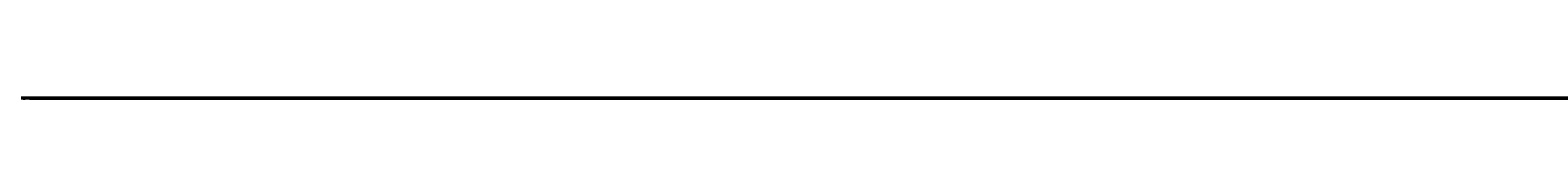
# Model space of a CAD drawing. Header units: millimetres. Extents: x -12354389001 to 271431, y -126469 to 48347.
# Tile 8 of 79: x -12349397654 to -12348924034, y -42800 to -42310. Entities that reach past the tile are written whole.
import ezdxf
from ezdxf.enums import TextEntityAlignment as Align

# ---------------------------------------------------------------- set-up
doc = ezdxf.new("R2010")
doc.units = ezdxf.units.MM
for name, pattern in [('1', [0]), ('10', [1, 0, -1]), ('12', [3, 1, -1, 0, -1]), ('4', [5, 3, -2]), ('BGS', [10, 0, 10])]:
    doc.linetypes.add(name, pattern=pattern)
doc.layers.get('0').update_dxf_attribs({"lineweight": 9})
doc.layers.add('00 opisy', color=7, linetype='Continuous', lineweight=25)
doc.layers.add('EBUPP', color=7, linetype='1', lineweight=30)
for name, color, linetype in [('EADOD', 7, 'Continuous'), ('EBUOA', 7, 'Continuous'), ('EDZPD', 3, '1'), ('EDZTD', 3, 'Continuous'), ('SDROK', 7, 'Continuous'), ('SDRPK', 7, '1'), ('SZOPO', 7, 'BGS'), ('SZZPZ', 102, 'Continuous'), ('UCCOA', 6, 'Continuous'), ('UCCOO', 6, 'Continuous'), ('UCCPA', 6, '1'), ('UCCPOR', 6, '1'), ('UCCTO', 6, 'Continuous'), ('UEEOA', 1, 'Continuous'), ('UEEOO', 1, 'Continuous'), ('UEEPA', 1, '1'), ('UEEPON', 1, '1'), ('UEETO', 1, 'Continuous'), ('UGGOO', 2, 'Continuous'), ('UGGPOR', 2, '1'), ('UKKOA', 7, 'Continuous'), ('UKKOO', 1, 'Continuous'), ('UKKPA', 1, '1'), ('UKKPB', 1, '1'), ('UKKTO', 1, 'Continuous'), ('UTTOA', 7, 'Continuous'), ('UTTOO', 2, 'Continuous'), ('UTTPA', 1, '1'), ('UTTPO', 1, '1'), ('UTTTO', 2, 'Continuous'), ('UWWOA', 5, 'Continuous'), ('UWWOO', 5, 'Continuous'), ('UWWPA', 5, '1'), ('UWWPB', 5, '1'), ('UWWPO', 5, '4'), ('UWWTO', 5, 'Continuous'), ('WUKOS', 7, 'Continuous'), ('WUKPS', 7, '1'), ('ZAKRES', 2, '1')]:
    doc.layers.add(name, color=color, linetype=linetype)
doc.styles.get("Standard").update_dxf_attribs({"font": 'arial.ttf'})

# ---------------------------------------------------------------- blocks, each defined once
blk = doc.blocks.new('GRO')
blk.add_circle((0, 0), 0.09)
blk = doc.blocks.new('BGB')
for centre, start, end in [((-3.00001, 0.000018), 359.999656, 59.99989), ((3.00001, 0.000018), 120.00011, 180.000344)]:
    blk.add_arc(centre, 3, start, end)
blk = doc.blocks.new('DLI')
blk.add_circle((0, 0), 0.09)
for centre, start, end in [((0, 0.750093), 30.14144, 149.85856), ((-0.713298, 0.231779), 102.145781, 221.858708), ((0.713298, 0.231779), 318.141292, 77.854219), ((-0.440797, -0.606751), 174.149498, 293.852913), ((0.440797, -0.606751), 246.147087, 5.850502)]:
    blk.add_arc(centre, 0.75, start, end)
blk = doc.blocks.new('TRA')
for p, q in [((-5.5, 2.7539), (-5.5, 1.7539)), ((-4.5, 2.7539), (-4.5, 1.7539)), ((4.5, 2.7539), (4.5, 1.7539)), ((5.5, 2.7539), (5.5, 1.7539)), ((-0.5, -2.2461), (-0.5, -3.2461)), ((0.5, -2.2461), (0.5, -3.2461))]:
    blk.add_line(p, q)
blk = doc.blocks.new('WLZ')
blk.add_circle((0, 0), 0.4)
blk = doc.blocks.new('WLD')
for p, q in [((0.75, 0.5), (-0.75, 0.5)), ((-0.75, 0.5), (-0.75, -0.5)), ((0.75, -0.5), (0.75, 0.5)), ((-0.75, -0.5), (0.75, -0.5))]:
    blk.add_line(p, q)
blk = doc.blocks.new('PNN')
for p, q in [((5.2, 0), (4.0686, 1.1314)), ((1.2, 0), (9.2, 0)), ((5.2, 0), (4.0686, -1.1314))]:
    blk.add_line(p, q)
blk = doc.blocks.new('SLS')
blk.add_circle((0, 0), 0.35)
blk = doc.blocks.new('LAT')
for p, q in [((0, 1.2), (0, 2)), ((-2, 0), (-1.2, 0)), ((1.2, 0), (2, 0)), ((0, -1.2), (0, -2))]:
    blk.add_line(p, q)
blk = doc.blocks.new('STE')
for p, q in [((-1, 0.5), (-1, -0.5)), ((1, 0.5), (1, -0.5)), ((-1, 0), (1, 0))]:
    blk.add_line(p, q)
blk = doc.blocks.new('PLT')
for p, q in [((6, 0), (4.8686, 1.1314)), ((1.2, 0), (9.2, 0)), ((4.6, 0), (3.4686, -1.1314))]:
    blk.add_line(p, q)
blk = doc.blocks.new('WLM')
for p, q in [((0.35, 0.35), (-0.35, 0.35)), ((-0.35, 0.35), (-0.35, -0.35)), ((0.35, -0.35), (0.35, 0.35)), ((-0.35, -0.35), (0.35, -0.35))]:
    blk.add_line(p, q)
blk = doc.blocks.new('HYP')
for p, q in [((0, 1.5), (-0.5303, 0.9697)), ((0, 1.5), (0.5303, 0.9697)), ((0, 0.75), (0, 1.5))]:
    blk.add_line(p, q)
blk.add_circle((0, 0), 0.75)
blk = doc.blocks.new('WSP')
blk.add_circle((0, 0), 0.09)
blk = doc.blocks.new('Wrocławska 82')
at = {"layer": 'EBUPP', "linetype": '1'}
for p, q in [((-295506.4, 34167.32), (-295517.03, 34170.93)), ((-295520.92, 34159.89), (-295510.17, 34156.24)), ((-295520.14, 34131.57), (-295527.67, 34134.34)), ((-295522.5, 34125.15), (-295520.14, 34131.57)), ((-295530.03, 34127.92), (-295522.5, 34125.15)), ((-295516.01, 34032.32), (-295512.78, 34040.95)), ((-295512.78, 34040.95), (-295511.53, 34040.49)), ((-295514.74, 34031.84), (-295516.01, 34032.32)), ((-295519.29, 34019.68), (-295514.74, 34031.84)), ((-295523.92, 34010.92), (-295520.48, 34020.12)), ((-295520.48, 34020.12), (-295519.29, 34019.68)), ((-295505.78, 34004.13), (-295523.92, 34010.92)), ((-295528.83, 33996.89), (-295516.08, 33992.21)), ((-295516.08, 33992.21), (-295517.27, 33988.97)), ((-295517.27, 33988.97), (-295516.81, 33988.8)), ((-295516.81, 33988.8), (-295522.81, 33972.49)), ((-295522.81, 33972.49), (-295524.58, 33973.14)), ((-295516.58, 33910.83), (-295512.91, 33920.86)), ((-295512.91, 33920.86), (-295507.97, 33919.06)), ((-295496.47, 33903.48), (-295516.58, 33910.83)), ((-295516.71, 33834.7), (-295509.7, 33853.72)), ((-295520.72, 33827.55), (-295517.92, 33835.14)), ((-295517.92, 33835.14), (-295516.71, 33834.7)), ((-295519.51, 33827.1), (-295520.72, 33827.55)), ((-295526.48, 33808.12), (-295519.51, 33827.1)), ((-295511, 33823.91), (-295517.99, 33805)), ((-295517.99, 33805), (-295516.65, 33804.51)), ((-295516.65, 33804.51), (-295519.18, 33797.66)), ((-295519.18, 33797.66), (-295530.48, 33801.83)), ((-295511.42, 33777.7), (-295517.29, 33761.71)), ((-295531.58, 33768.25), (-295523.38, 33765.3)), ((-295523.38, 33765.3), (-295525.51, 33759.38)), ((-295517.29, 33761.71), (-295485.4, 33750))]:
    blk.add_line(p, q, dxfattribs=at)
at = {"layer": 'EDZPD', "linetype": '1'}
for p, q in [((-295516.64, 34171.21), (-295505.9, 34167.69)), ((-295510.49, 34155.95), (-295514.41, 34145.53)), ((-295524.66, 34116.82), (-295514.41, 34145.53)), ((-295507.42, 34110.54), (-295518, 34082.27)), ((-295518, 34082.27), (-295525.38, 34073.24)), ((-295512.69, 33784.88), (-295539.07, 33793.91)), ((-295512.69, 33784.88), (-295523.59, 33757.19)), ((-295524.99, 33784.28), (-295522.17, 33783.27)), ((-295524.24, 33777.4), (-295522.17, 33783.27)), ((-295522.17, 33783.27), (-295519.25, 33782.22)), ((-295521.31, 33776.35), (-295519.25, 33782.22)), ((-295519.25, 33782.22), (-295515.97, 33781.04)), ((-295515.97, 33781.04), (-295518.02, 33775.17)), ((-295521.31, 33776.35), (-295524.24, 33777.4)), ((-295518.02, 33775.17), (-295521.31, 33776.35)), ((-295525.79, 33765.43), (-295522.82, 33764.38)), ((-295522.82, 33764.38), (-295524.9, 33758.65)), ((-295523.59, 33757.19), (-295504.54, 33750))]:
    blk.add_line(p, q, dxfattribs=at)
at = {"layer": 'SDRPK', "linetype": '1'}
for p, q in [((-295506.02, 34168.3), (-295516.54, 34171.92)), ((-295513.35, 34148.56), (-295506.74, 34146.3)), ((-295513.52, 34145.09), (-295507.98, 34143.08)), ((-295515.78, 34122.86), (-295508.21, 34142.44)), ((-295503.61, 34135.43), (-295513.65, 34109.1)), ((-295521.89, 34133.68), (-295521.69, 34134.3)), ((-295521.69, 34134.3), (-295520.67, 34133.97)), ((-295520.67, 34133.97), (-295520.88, 34133.35)), ((-295520.88, 34133.35), (-295521.89, 34133.68)), ((-295521.71, 34123.19), (-295515.78, 34122.86)), ((-295515.78, 34122.86), (-295520.47, 34110.28)), ((-295521.91, 34106.82), (-295520.47, 34110.28)), ((-295513.65, 34109.1), (-295522.87, 34084.92)), ((-295540.14, 34057.96), (-295521.91, 34106.82)), ((-295522.36, 34085.54), (-295522.55, 34085.72)), ((-295522.36, 34085.54), (-295518.11, 34081.51)), ((-295518.11, 34081.51), (-295495.31, 34073.22)), ((-295519.94, 34076.07), (-295526.3, 34075.7)), ((-295516.13, 34074.69), (-295519.94, 34076.07)), ((-295515.3, 34074.38), (-295515.66, 34074.51)), ((-295511.04, 34072.78), (-295515.26, 34074.36)), ((-295522.24, 34008.98), (-295522.58, 34008.02)), ((-295520.53, 34008.38), (-295522.24, 34008.98)), ((-295520.88, 34007.41), (-295520.53, 34008.38)), ((-295522.58, 34008.02), (-295520.88, 34007.41)), ((-295522.91, 34006.81), (-295523.31, 34005.69)), ((-295521.21, 34006.2), (-295522.91, 34006.81)), ((-295521.61, 34005.08), (-295521.21, 34006.2)), ((-295523.31, 34005.69), (-295521.61, 34005.08)), ((-295519.6, 33971.53), (-295519.08, 33971.34)), ((-295516.17, 33963.23), (-295524.96, 33966.52)), ((-295512.11, 33961.92), (-295516.17, 33963.23)), ((-295523.35, 33954.09), (-295518.22, 33952.06)), ((-295518.22, 33952.06), (-295517.16, 33951.66)), ((-295514.67, 33947.76), (-295516.19, 33944.04)), ((-295516.19, 33944.04), (-295518.12, 33938.94)), ((-295518.12, 33938.94), (-295523.14, 33932.75)), ((-295513.52, 33935.32), (-295512.61, 33937.52)), ((-295518.73, 33922.04), (-295513.52, 33935.32)), ((-295523.14, 33932.75), (-295528.6, 33918.96)), ((-295525.08, 33905.5), (-295518.73, 33922.04)), ((-295516.58, 33910.83), (-295517.21, 33911.06)), ((-295516.77, 33883.12), (-295540.4, 33891.94)), ((-295517.86, 33889.29), (-295522.2, 33890.84)), ((-295507.31, 33885.49), (-295517.86, 33889.29)), ((-295513.96, 33866.06), (-295510.58, 33875.45)), ((-295526.49, 33840.6), (-295513.86, 33875.03)), ((-295516.18, 33860.05), (-295513.96, 33866.06)), ((-295518.27, 33835.94), (-295516.49, 33835.28)), ((-295515.17, 33794.09), (-295530.78, 33799.84)), ((-295508.78, 33791.8), (-295515.17, 33794.09)), ((-295523.83, 33793.71), (-295508.85, 33788.16))]:
    blk.add_line(p, q, dxfattribs=at)
at = {"layer": 'SDRPK', "linetype": '4'}
for p, q in [((-295514.53, 34145.46), (-295510.39, 34156.32)), ((-295513.52, 34145.09), (-295524.99, 34149.06)), ((-295515.28, 34140.6), (-295513.52, 34145.09)), ((-295521.71, 34123.19), (-295515.28, 34140.6)), ((-295529.15, 34125.31), (-295521.71, 34123.19)), ((-295522.87, 34084.92), (-295534.43, 34053.85)), ((-295512.27, 34081.93), (-295512.74, 34080.91)), ((-295511.45, 34081.47), (-295512.54, 34081.9)), ((-295513.01, 34080.28), (-295515.66, 34074.51)), ((-295509.91, 34078.84), (-295513.34, 34080.17)), ((-295513.59, 34073.73), (-295515.3, 34069.16)), ((-295520.42, 34071.08), (-295540.34, 34017.13)), ((-295515.3, 34069.16), (-295520.42, 34071.08)), ((-295508.61, 34063.77), (-295527.04, 34012.1)), ((-295516.84, 34031.95), (-295513.28, 34041.68)), ((-295513.28, 34041.68), (-295511.98, 34041.14)), ((-295515.59, 34031.41), (-295516.84, 34031.95)), ((-295519.67, 34020.45), (-295515.59, 34031.41)), ((-295524.72, 34010.52), (-295520.94, 34020.9)), ((-295520.94, 34020.9), (-295519.67, 34020.45)), ((-295517.43, 34007.87), (-295524.72, 34010.52)), ((-295517.22, 34008.41), (-295517.7, 34007.12)), ((-295517.38, 34007.98), (-295515.88, 34007.42)), ((-295516.2, 34006.56), (-295515.72, 34007.85)), ((-295517.54, 34007.55), (-295516.04, 34006.99)), ((-295505.42, 34003.27), (-295515.92, 34007.31)), ((-295517.7, 34007.12), (-295516.2, 34006.56)), ((-295529.29, 33997.72), (-295512.96, 33991.77)), ((-295512.96, 33991.77), (-295513.18, 33991.18)), ((-295513.18, 33991.18), (-295507.42, 33989.08)), ((-295513.8, 33990.15), (-295514.62, 33987.89)), ((-295510.82, 33988.99), (-295513.8, 33990.15)), ((-295508.77, 33989.57), (-295515.45, 33971.27)), ((-295515.55, 33976), (-295510.82, 33988.99)), ((-295514.62, 33987.89), (-295516.81, 33988.8)), ((-295516.2, 33988.55), (-295522.43, 33971.75)), ((-295518.04, 33974.66), (-295515.55, 33976)), ((-295522.8, 33965.72), (-295519.31, 33975.16)), ((-295519.31, 33975.16), (-295518.04, 33974.66)), ((-295522.43, 33971.75), (-295524.09, 33972.35)), ((-295521.91, 33965.38), (-295519.6, 33971.53)), ((-295519.25, 33968.9), (-295520.73, 33964.94)), ((-295517.55, 33968.27), (-295519.25, 33968.9)), ((-295517.26, 33966.61), (-295516.59, 33968.46)), ((-295519.04, 33964.31), (-295517.55, 33968.27)), ((-295515.29, 33963.5), (-295510.74, 33962.39)), ((-295524.87, 33960.19), (-295521.46, 33958.99)), ((-295521.46, 33958.99), (-295522.86, 33955.33)), ((-295522.86, 33955.33), (-295529.48, 33957.86)), ((-295528.48, 33941.06), (-295522.86, 33955.33)), ((-295523.29, 33953.78), (-295516.1, 33950.64)), ((-295516.1, 33950.64), (-295514.96, 33948.82)), ((-295514.96, 33948.82), (-295515.49, 33946.75)), ((-295515.49, 33946.75), (-295518.55, 33939.24)), ((-295522.6, 33851.21), (-295530.54, 33854.13)), ((-295530.71, 33853.46), (-295522.83, 33850.57)), ((-295513.65, 33845.64), (-295514.56, 33843.17)), ((-295512.79, 33845.32), (-295513.65, 33845.64)), ((-295513.22, 33845.48), (-295514.13, 33843.01)), ((-295514.56, 33843.17), (-295513.7, 33842.85)), ((-295518.72, 33835.98), (-295523.22, 33835.69)), ((-295521.44, 33827.36), (-295518.27, 33835.94)), ((-295523.22, 33835.69), (-295525.14, 33833.54)), ((-295520.2, 33826.9), (-295521.44, 33827.36)), ((-295523.92, 33816.81), (-295520.2, 33826.9)), ((-295524.21, 33816.92), (-295523.36, 33816.61)), ((-295514.65, 33814.05), (-295514.05, 33813.83)), ((-295514.35, 33813.94), (-295515.16, 33811.73)), ((-295514.05, 33813.83), (-295514.86, 33811.62)), ((-295514.86, 33811.62), (-295515.47, 33811.84)), ((-295514.86, 33811.62), (-295517.18, 33805.33)), ((-295517.18, 33805.33), (-295515.9, 33804.86)), ((-295515.9, 33804.86), (-295518.78, 33797.03)), ((-295518.78, 33797.03), (-295531.22, 33801.61)), ((-295518.31, 33761.39), (-295511.92, 33779.01)), ((-295523.55, 33757.41), (-295558.12, 33769.39)), ((-295489.43, 33750.7), (-295518.31, 33761.39))]:
    blk.add_line(p, q, dxfattribs=at)
at = {"layer": 'SDRPK', "linetype": '12'}
for p, q in [((-295513.36, 33921.71), (-295517.21, 33911.06)), ((-295508.49, 33919.82), (-295513.36, 33921.71))]:
    blk.add_line(p, q, dxfattribs=at)
at = {"layer": 'SDRPK', "linetype": '1'}
for centre, radius in [((-295517.27, 33971.07), 1.83), ((-295511.91, 33803.43), 1.9)]:
    blk.add_circle(centre, radius, dxfattribs=at)
for centre, radius, start, end in [((-295529.1063, 34106.947), 10.09, 48.72333, 65.11202), ((-295527.1494, 34109.7544), 6.7, 4.49912, 45.46084), ((-295518.7542, 33947.1431), 4.79, 28.38203, 70.55961), ((-295516.934, 33948.7724), 2.48, 335.90696, 15.13728), ((-295507.3098, 33932.7509), 7.13, 68.6155, 138.01911), ((-295518.6754, 33898.7831), 8.69, 177.97639, 246.07183), ((-295520.1017, 33877.3532), 6.66, 339.58414, 59.98351), ((-295511.8812, 33858.59), 4.54, 161.24066, 270.26712), ((-295520.5797, 33830.145), 6.58, 68.33064, 140.95442)]:
    blk.add_arc(centre, radius, start, end, dxfattribs=at)
at = {"layer": 'SZOPO', "linetype": 'BGS'}
for p, q in [((-295513.35, 34148.56), (-295519.33, 34150.48)), ((-295507.18, 34110.56), (-295515.85, 34087.88)), ((-295515.85, 34087.88), (-295512.36, 34082.39)), ((-295512.36, 34082.39), (-295512.55, 34081.88)), ((-295513.33, 34080.18), (-295512.97, 34081.01)), ((-295515.9, 34074.6), (-295516.22, 34073.74)), ((-295516.22, 34073.74), (-295521.79, 34072.12)), ((-295521.79, 34072.12), (-295525.46, 34061.83)), ((-295539.3, 33887.54), (-295479.54, 33863.94)), ((-295539.14, 33793.85), (-295513.87, 33784.89)), ((-295512.14, 33789.03), (-295523.79, 33757.49)), ((-295523.79, 33757.49), (-295502.71, 33750))]:
    blk.add_line(p, q, dxfattribs=at)
at = {"layer": 'UCCOA'}
for p, q in [((-295520.2672, 33948.0911), (-295520.9079, 33944.6188)), ((-295527.1615, 33944.6188), (-295520.9079, 33944.6188)), ((-295527.5628, 33867.0089), (-295521.2442, 33866.9487)), ((-295519.8793, 33866.7985), (-295521.2442, 33866.9487))]:
    blk.add_line(p, q, dxfattribs=at)
at = {"layer": 'UCCPOR', "linetype": '1'}
for p, q in [((-295512.58, 33973.83), (-295510.38, 33979.54)), ((-295514.85, 33966.93), (-295512.58, 33973.83)), ((-295511.66, 33973.33), (-295514.05, 33965.96)), ((-295517.92, 33957.28), (-295514.85, 33966.93)), ((-295514.05, 33965.96), (-295518.59, 33951.92)), ((-295518.09, 33956.76), (-295517.92, 33957.28)), ((-295518.57, 33955.23), (-295518.09, 33956.76)), ((-295520.61, 33949.15), (-295518.57, 33955.23)), ((-295518.59, 33951.92), (-295520.01, 33947.84)), ((-295525.45, 33950.97), (-295520.61, 33949.15)), ((-295520.93, 33948.19), (-295525.78, 33950.06)), ((-295520.93, 33948.19), (-295520.01, 33947.84)), ((-295515.64, 33879.57), (-295524.87, 33853.56)), ((-295491.51, 33870.48), (-295515.64, 33879.57)), ((-295523.96, 33853.22), (-295515.16, 33878.42)), ((-295515.16, 33878.42), (-295490.8, 33869.21)), ((-295511.48, 33848.88), (-295523.96, 33853.22)), ((-295524.26, 33852.36), (-295511.83, 33847.93))]:
    blk.add_line(p, q, dxfattribs=at)
at = {"layer": 'UCCTO'}
for p, q in [((-295520.219, 33948.3804), (-295519.3102, 33945.1428)), ((-295527.5616, 33945.1428), (-295519.3102, 33945.1428)), ((-295529.3813, 33867.4374), (-295521.1299, 33867.4374)), ((-295519.75, 33866.51), (-295521.1299, 33867.4374))]:
    blk.add_line(p, q, dxfattribs=at)
at = {"layer": 'UEEPON', "linetype": '1'}
for p, q in [((-295514.67, 34176.33), (-295507.24, 34173.67)), ((-295514.71, 34176.21), (-295511.95, 34175.11)), ((-295508.88, 34173.07), (-295514.95, 34175.69)), ((-295515.92, 34138.35), (-295514.32, 34142.55)), ((-295514.32, 34142.55), (-295510.76, 34141.46)), ((-295524.22, 34107.16), (-295511.6, 34139.33)), ((-295518.24, 34132.2), (-295515.92, 34138.35)), ((-295519.61, 34128.59), (-295518.24, 34132.2)), ((-295520.17, 34127.1), (-295519.61, 34128.59)), ((-295523.83, 34117.28), (-295520.17, 34127.1)), ((-295516.29, 34088.9), (-295510.02, 34106.5)), ((-295519.56, 34080.29), (-295516.29, 34088.9)), ((-295524.15, 34086.1), (-295512.58, 34083.13)), ((-295512.58, 34083.13), (-295510.92, 34082.84)), ((-295512.58, 34083.13), (-295512.37, 34081.99)), ((-295512.37, 34081.99), (-295511.81, 34080.44)), ((-295523.46, 34070.68), (-295519.56, 34080.29)), ((-295513.27, 34080.31), (-295515.88, 34074.49)), ((-295510.44, 34078.81), (-295512.99, 34080.36)), ((-295526.83, 34061.66), (-295523.46, 34070.68)), ((-295516.15, 33965.09), (-295507.68, 33987.91)), ((-295523.57, 33945.53), (-295516.15, 33965.09)), ((-295512.65, 33958.31), (-295511.51, 33961.32)), ((-295513.64, 33955.68), (-295512.65, 33958.31)), ((-295518.22, 33943.56), (-295513.64, 33955.68)), ((-295526.97, 33946.78), (-295523.57, 33945.53)), ((-295530.1, 33928.59), (-295523.57, 33945.53)), ((-295518.22, 33943.56), (-295523.57, 33945.53)), ((-295518.22, 33943.56), (-295519.82, 33939.28)), ((-295519.82, 33939.28), (-295523.3, 33933.48)), ((-295523.3, 33933.48), (-295525.5, 33927.85)), ((-295524.83, 33899.42), (-295518.72, 33897.49)), ((-295518.72, 33897.49), (-295516.04, 33896.64)), ((-295516.04, 33896.64), (-295500.87, 33891.85)), ((-295516.04, 33896.64), (-295516.04, 33896.64)), ((-295523.63, 33893.76), (-295520.73, 33892.23)), ((-295520.73, 33892.23), (-295513.41, 33889.11)), ((-295513.41, 33889.11), (-295510.89, 33888.08)), ((-295539.62, 33886.73), (-295522.46, 33879.95)), ((-295526.63, 33881.42), (-295513.37, 33876.5)), ((-295522.46, 33879.95), (-295519.84, 33878.92)), ((-295519.84, 33878.92), (-295513.96, 33876.59)), ((-295514.96, 33873.99), (-295513.96, 33876.59)), ((-295513.96, 33876.59), (-295510.22, 33875.12)), ((-295513.05, 33867.08), (-295510.22, 33875.12)), ((-295517.04, 33868.81), (-295515.17, 33873.54)), ((-295518.08, 33866.2), (-295517.04, 33868.81)), ((-295513.98, 33864.43), (-295513.05, 33867.08)), ((-295526.35, 33845.32), (-295518.08, 33866.2)), ((-295515.59, 33859.85), (-295513.98, 33864.43)), ((-295512.55, 33853.82), (-295511.25, 33857.41)), ((-295512.55, 33853.82), (-295512.72, 33854.83)), ((-295514.57, 33848.38), (-295512.55, 33853.82)), ((-295515.55, 33845.75), (-295514.57, 33848.38)), ((-295517.26, 33841.18), (-295515.55, 33845.75)), ((-295517.43, 33840.71), (-295517.26, 33841.18)), ((-295517.26, 33841.18), (-295514.64, 33840.3)), ((-295519.02, 33836.52), (-295517.43, 33840.71)), ((-295502.38, 33836.03), (-295514.95, 33801.94)), ((-295514.95, 33801.94), (-295515.92, 33799.3)), ((-295515.92, 33799.3), (-295520.12, 33787.91)), ((-295520.12, 33787.91), (-295530.32, 33791.9)), ((-295513.57, 33785.36), (-295520.12, 33787.92)), ((-295511.75, 33783.25), (-295513.57, 33785.36)), ((-295511.75, 33783.25), (-295519.38, 33762.64)), ((-295519.38, 33762.64), (-295520.82, 33758.95)), ((-295519.32, 33757.16), (-295514.47, 33755.41)), ((-295514.47, 33755.41), (-295511.83, 33754.46)), ((-295510.14, 33745.86), (-295513.85, 33739.43)), ((-295513.85, 33739.43), (-295504.66, 33734.13))]:
    blk.add_line(p, q, dxfattribs=at)
for centre, radius, start, end in [((-295510.8396, 33859.2355), 4.79, 172.62901, 246.88533), ((-295519.9007, 33836.6486), 0.89, 266.82229, 351.68939), ((-295520.6009, 33830.0067), 5.79, 83.54509, 145.45427), ((-295517.8855, 33759.8856), 3.08, 197.6833, 242.24196)]:
    blk.add_arc(centre, radius, start, end, dxfattribs=at)
at = {"layer": 'UEETO'}
for p, q in [((-295512.58, 34083.13), (-295513.6207, 34081.0867)), ((-295522.6793, 34081.444), (-295513.6207, 34081.0867)), ((-295514.64, 33840.3), (-295517.6906, 33838.165)), ((-295525.9419, 33838.165), (-295517.6906, 33838.165))]:
    blk.add_line(p, q, dxfattribs=at)
at = {"layer": 'UGGPOR', "linetype": '1'}
for p, q in [((-295513.2, 34125.11), (-295511.46, 34129.52)), ((-295515.66, 34118.9), (-295513.2, 34125.11)), ((-295526.43, 34091), (-295515.66, 34118.9)), ((-295513.12, 34104.83), (-295511.66, 34108.88)), ((-295516.11, 34096.52), (-295513.12, 34104.83)), ((-295516.11, 34096.51), (-295526.64, 34100.57)), ((-295517.89, 34091.27), (-295516.11, 34096.52)), ((-295522.82, 34077.48), (-295517.89, 34091.27)), ((-295526.93, 34065.94), (-295522.82, 34077.48))]:
    blk.add_line(p, q, dxfattribs=at)
at = {"layer": 'UKKOA'}
for p, q in [((-295516.69, 34153.16), (-295518.9631, 34152.07)), ((-295525.2167, 34152.07), (-295518.9631, 34152.07)), ((-295529.7008, 34120.43), (-295523.382, 34120.43)), ((-295513.4052, 34000.5848), (-295507.1516, 34000.5848)), ((-295509.17, 33985.87), (-295512.5826, 33984.2326)), ((-295518.9014, 33984.2326), (-295512.5826, 33984.2326)), ((-295522.0119, 33978.2728), (-295515.6279, 33978.2728)), ((-295513.73, 33975.26), (-295515.6279, 33978.2728)), ((-295523.6252, 33941.7857), (-295517.3064, 33941.7857)), ((-295514.42, 33921.12), (-295512.8483, 33921.9269)), ((-295512.8483, 33921.9269), (-295506.5946, 33921.9269)), ((-295517.9, 33911.98), (-295517.7676, 33907.5799)), ((-295517.7676, 33907.5799), (-295511.5139, 33907.5799)), ((-295519.9, 33885.36), (-295518.6088, 33886.1733)), ((-295518.6088, 33886.1733), (-295512.3551, 33886.1733)), ((-295521.4501, 33758.6944), (-295518.2581, 33758.6944)), ((-295517.2101, 33758.7309), (-295518.2581, 33758.6944))]:
    blk.add_line(p, q, dxfattribs=at)
at = {"layer": 'UKKPB', "linetype": '1'}
for p, q in [((-295522.66, 34155.28), (-295517, 34153.21)), ((-295516.43, 34152.97), (-295514.11, 34152.07)), ((-295514.11, 34152.07), (-295511.09, 34150.9)), ((-295515.27, 34108.79), (-295511.82, 34117.95)), ((-295517.11, 34103.89), (-295515.27, 34108.79)), ((-295518.3, 34100.71), (-295517.11, 34103.89)), ((-295522.09, 34090.56), (-295518.3, 34100.71)), ((-295526.09, 34079.52), (-295522.09, 34090.56)), ((-295516.86, 33988.67), (-295513.79, 33987.54)), ((-295513.79, 33987.54), (-295512.19, 33986.96)), ((-295509.29, 33985.59), (-295513.61, 33975.54)), ((-295511.59, 33979.37), (-295518.02, 33962.53)), ((-295513.98, 33974.58), (-295521.03, 33977.32)), ((-295513.98, 33974.58), (-295513.83, 33974.98)), ((-295518.02, 33962.53), (-295518.22, 33962.02)), ((-295518.22, 33962.02), (-295518.33, 33961.71)), ((-295518.33, 33961.71), (-295523.79, 33947.54)), ((-295512.98, 33924.66), (-295511.9, 33927.33)), ((-295523.91, 33926.53), (-295523.32, 33926.19)), ((-295523.32, 33926.19), (-295522.85, 33925.92)), ((-295522.85, 33925.92), (-295522.43, 33925.68)), ((-295522.43, 33925.68), (-295521.91, 33925.38)), ((-295521.91, 33925.38), (-295514.68, 33921.26)), ((-295513.19, 33924.15), (-295512.98, 33924.66)), ((-295514.3, 33921.4), (-295513.19, 33924.15)), ((-295514.42, 33921.12), (-295514.3, 33921.4)), ((-295514.68, 33921.26), (-295514.42, 33921.12)), ((-295514.54, 33920.75), (-295517.84, 33912.28)), ((-295517.84, 33912.28), (-295517.94, 33912.02)), ((-295517.94, 33912.02), (-295517.67, 33911.79)), ((-295517.67, 33911.79), (-295516.58, 33910.83)), ((-295523.83, 33907.21), (-295518.09, 33911.7)), ((-295534.81, 33891.52), (-295520.36, 33885.54)), ((-295520.36, 33885.54), (-295520.21, 33885.48)), ((-295520.21, 33885.48), (-295519.44, 33885.17)), ((-295519.44, 33885.17), (-295512.23, 33882.28)), ((-295510.15, 33815.24), (-295513.73, 33816.54))]:
    blk.add_line(p, q, dxfattribs=at)
at = {"layer": 'UKKTO'}
for p, q in [((-295515.9522, 34000.6487), (-295506.8866, 34000.6487)), ((-295509.17, 33985.87), (-295512.4754, 33984.6326)), ((-295520.4554, 33984.6326), (-295512.4754, 33984.6326)), ((-295523.5108, 33977.4816), (-295515.5308, 33977.4816)), ((-295513.73, 33975.26), (-295515.5308, 33977.4816)), ((-295523.7112, 33941.738), (-295515.4599, 33941.738)), ((-295514.42, 33921.12), (-295512.8215, 33921.2769)), ((-295512.8215, 33921.2769), (-295504.5158, 33921.2769)), ((-295517.9, 33911.98), (-295518.1684, 33907.6948)), ((-295518.1684, 33907.6948), (-295509.9171, 33907.6948)), ((-295519.9, 33885.36), (-295518.6408, 33885.7239)), ((-295518.6408, 33885.7239), (-295509.6294, 33885.7239))]:
    blk.add_line(p, q, dxfattribs=at)
at = {"layer": 'UTTOA'}
for p in [(-295512.8783, 33815.6236), (-295521.3177, 33813.7474)]:
    blk.add_line(p, (-295514.999, 33813.7196), dxfattribs=at)
at = {"layer": 'UTTPO', "linetype": '1'}
for p, q in [((-295516.2, 34172.44), (-295514.13, 34171.76)), ((-295514.13, 34171.76), (-295512.7, 34171.29)), ((-295512.7, 34171.29), (-295510.62, 34170.6)), ((-295523.54, 34009.92), (-295525.59, 34007.63)), ((-295517.67, 34007.83), (-295523.54, 34009.92)), ((-295517.94, 34007.11), (-295517.67, 34007.83)), ((-295516.04, 34006.4), (-295517.94, 34007.11)), ((-295515.77, 34007.12), (-295516.04, 34006.4)), ((-295505.5, 34003.28), (-295515.77, 34007.12)), ((-295508.37, 33997.34), (-295528.7, 34003.92)), ((-295544.57, 33888.57), (-295513.29, 33876.5)), ((-295513.29, 33876.5), (-295502.53, 33872.43)), ((-295527.63, 33860.6), (-295519.56, 33859.55)), ((-295519.56, 33859.55), (-295514.83, 33857.36)), ((-295514.83, 33857.36), (-295510.98, 33855.08)), ((-295513.88, 33816.11), (-295513.09, 33815.82)), ((-295522.65, 33789.2), (-295537.06, 33794.3)), ((-295520.29, 33789.39), (-295522.65, 33789.2)), ((-295511.75, 33785.71), (-295520.29, 33789.39)), ((-295511.75, 33785.71), (-295514.92, 33779.33)), ((-295514.92, 33779.33), (-295523.08, 33757.24))]:
    blk.add_line(p, q, dxfattribs=at)
at = {"layer": 'UTTTO'}
for p in [(-295512.8557, 33815.7232), (-295522.9419, 33814.5385)]:
    blk.add_line(p, (-295514.962, 33814.5385), dxfattribs=at)
at = {"layer": 'UWWPB', "linetype": '10'}
for p, q in [((-295511.81, 33813.67), (-295521.84, 33785.28)), ((-295521.84, 33785.28), (-295531.06, 33788.51))]:
    blk.add_line(p, q, dxfattribs=at)
at = {"layer": 'UWWPO', "linetype": '1'}
for p, q in [((-295520.71, 34116.21), (-295509.65, 34146.94)), ((-295526.47, 34100.34), (-295520.71, 34116.21)), ((-295511.18, 33947.32), (-295524.88, 33952.52)), ((-295505.61, 33945.2), (-295512.69, 33927.24)), ((-295512.69, 33927.24), (-295515.44, 33919.93)), ((-295515.44, 33919.93), (-295520.23, 33907.15)), ((-295520.23, 33907.15), (-295523.54, 33898.3)), ((-295523.54, 33898.3), (-295524.22, 33896.48)), ((-295529.33, 33882.85), (-295514.58, 33877.42)), ((-295514.58, 33877.42), (-295522.52, 33856.24)), ((-295514.58, 33877.42), (-295501.01, 33872.43)), ((-295524.77, 33857.06), (-295522.52, 33856.24)), ((-295529.84, 33836.74), (-295522.52, 33856.24)), ((-295518.8, 33832.76), (-295529.84, 33836.74))]:
    blk.add_line(p, q, dxfattribs=at)
at = {"layer": 'UWWTO'}
for p, q in [((-295516.0317, 33944.0532), (-295507.7803, 33944.0532)), ((-295513.6201, 33802.2591), (-295505.3688, 33802.2591))]:
    blk.add_line(p, q, dxfattribs=at)
at = {"layer": 'WUKPS', "linetype": '1'}
for p, q in [((-295519.18, 33797.66), (-295519.76, 33795.79)), ((-295519.16, 33797.65), (-295519.68, 33795.76)), ((-295507.9, 33794.53), (-295519.18, 33797.66)), ((-295517.23, 33797.12), (-295517.51, 33796.1)), ((-295515.3, 33796.58), (-295515.91, 33794.4)), ((-295513.38, 33796.05), (-295513.7, 33794.89)), ((-295521.87, 33792.97), (-295513.11, 33787.15)), ((-295521.04, 33792.42), (-295520.91, 33792.61)), ((-295519.37, 33791.31), (-295519.18, 33791.59)), ((-295517.71, 33790.21), (-295517.08, 33791.14)), ((-295516.04, 33789.1), (-295515.6, 33789.76)), ((-295514.37, 33787.99), (-295513.25, 33789.68)), ((-295512.78, 33786.8), (-295511.76, 33787.77)), ((-295513.11, 33787.15), (-295511.93, 33785.92)), ((-295511.93, 33785.92), (-295518.02, 33769.49)), ((-295512.89, 33783.32), (-295511.19, 33782.68)), ((-295513.59, 33781.44), (-295510.13, 33780.16)), ((-295514.28, 33779.57), (-295513.15, 33779.14)), ((-295514.98, 33777.69), (-295512.69, 33776.84)), ((-295515.67, 33775.81), (-295514.53, 33775.39)), ((-295516.37, 33773.94), (-295514.06, 33773.08)), ((-295517.07, 33772.06), (-295515.91, 33771.63)), ((-295517.76, 33770.19), (-295515.43, 33769.33)), ((-295518.02, 33769.49), (-295520.73, 33762.25)), ((-295518.46, 33768.31), (-295517.29, 33767.88)), ((-295519.16, 33766.44), (-295516.81, 33765.56)), ((-295519.86, 33764.57), (-295518.68, 33764.13)), ((-295520.56, 33762.69), (-295518.18, 33761.8))]:
    blk.add_line(p, q, dxfattribs=at)
at = {"layer": 'ZAKRES', "linetype": '1'}
for p, q in [((-295512.46, 34097.01), (-295483.52, 34173.11)), ((-295517.94, 34082.32), (-295512.46, 34097.01)), ((-295525.37, 34073.27), (-295517.94, 34082.32)), ((-295512.61, 33784.93), (-295539.03, 33793.87)), ((-295523.72, 33757.23), (-295512.61, 33784.93)), ((-295473.25, 33738.19), (-295523.72, 33757.23))]:
    blk.add_line(p, q, dxfattribs=at)
at = {"layer": 'EADOD'}
for p in [(-295514.41, 34145.53), (-295518, 34082.27), (-295512.69, 33784.88), (-295519.25, 33782.22), (-295515.97, 33781.04), (-295521.31, 33776.35), (-295518.02, 33775.17), (-295522.82, 33764.38), (-295523.36, 33757.1)]:
    blk.add_blockref('GRO', p, dxfattribs=at)
at = {"layer": 'SDROK', "rotation": 158.449997}
blk.add_blockref('BGB', (-295511.73, 33876.65), dxfattribs=at)
at = {"layer": 'SZZPZ'}
for name, p in [('TRA', (-295507.62, 34178.28)), ('DLI', (-295520.26, 34133.75)), ('DLI', (-295511.42, 34092.33)), ('DLI', (-295517.54, 34070.39)), ('DLI', (-295524.58, 34006.28)), ('TRA', (-295517.18, 33998.09)), ('DLI', (-295518.41, 33994.88)), ('DLI', (-295519.5, 33976.39)), ('DLI', (-295512.72, 33963.5)), ('DLI', (-295517.94, 33948.39)), ('TRA', (-295524.03, 33937.6)), ('DLI', (-295512.39, 33934.85)), ('DLI', (-295523.99, 33934.02)), ('TRA', (-295507.2, 33932.75)), ('DLI', (-295514.59, 33929.81)), ('DLI', (-295518.52, 33918.7)), ('DLI', (-295520.56, 33912.87)), ('DLI', (-295511.15, 33902.32)), ('TRA', (-295516.43, 33898.72)), ('DLI', (-295520.05, 33893.4)), ('TRA', (-295528.38, 33874.57)), ('DLI', (-295517.52, 33871.5)), ('TRA', (-295507.78, 33866.68)), ('TRA', (-295526.67, 33863.51)), ('TRA', (-295512.29, 33858.48)), ('TRA', (-295524.97, 33822.19)), ('TRA', (-295528.8, 33810.72)), ('TRA', (-295526.59, 33790.75)), ('TRA', (-295516.83, 33741.71)), ('TRA', (-295520.78, 33731.33))]:
    blk.add_blockref(name, p, dxfattribs=at)
at = {"layer": 'UCCPA'}
for p in [(-295512.16, 33973.45), (-295520.22, 33948.38), (-295519.75, 33866.51)]:
    blk.add_blockref('WLZ', p, dxfattribs=at)
at = {"layer": 'UCCPA', "rotation": 70.34000999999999}
blk.add_blockref('WLD', (-295520.76, 33863.87), dxfattribs=at)
at = {"layer": 'UEEOO'}
for p, rotation in [((-295507.83, 34148.29), 247.779999), ((-295522.11, 34109.69), 68.56000799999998), ((-295522.11, 34109.69), 248.369997)]:
    blk.add_blockref('PNN', p, dxfattribs=dict(at, rotation=rotation))
at = {"layer": 'UEEPA'}
for name, p, rotation in [('LAT', (-295522.11, 34109.69), 88.92001000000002), ('STE', (-295512.58, 34083.13), 73.737674), ('LAT', (-295516, 34074.4), 18.770006), ('LAT', (-295517.51, 33946.51), 88.719995), ('LAT', (-295522.03, 33892.92), 88.94000899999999), ('LAT', (-295515.07, 33873.77), 91.17001099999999), ('STE', (-295514.64, 33840.3), 66.280009), ('LAT', (-295511.16, 33782.67), 87.200004)]:
    blk.add_blockref(name, p, dxfattribs=dict(at, rotation=rotation))
for name, p in [('SLS', (-295522.11, 34109.69)), ('LAT', (-295513.15, 34080.54)), ('SLS', (-295513.17, 34080.54)), ('SLS', (-295516, 34074.27)), ('SLS', (-295517.51, 33946.51)), ('SLS', (-295522.03, 33892.92)), ('SLS', (-295515.07, 33873.77))]:
    blk.add_blockref(name, p, dxfattribs=at)
at = {"layer": 'UKKPA'}
blk.add_blockref('WLZ', (-295516.71, 34153.14), dxfattribs=at)
for name, p, rotation in [('WLZ', (-295513.73, 33975.26), 250.093104), ('WLZ', (-295523.79, 33947.48), 35.395533), ('WLZ', (-295514.42, 33921.12), 67.939991), ('WLZ', (-295517.9, 33911.98), 318.849999), ('WLD', (-295519.9, 33885.36), 338.17), ('WLZ', (-295516.9, 33758.51), 339.93)]:
    blk.add_blockref(name, p, dxfattribs=dict(at, rotation=rotation))
at = {"layer": 'UTTOO'}
for p, rotation in [((-295505.03, 34168.01), 249.24), ((-295526.47, 34111.44), 71.280008)]:
    blk.add_blockref('PLT', p, dxfattribs=dict(at, rotation=rotation))
at = {"layer": 'UTTPA'}
for name, p, rotation in [('WLD', (-295514.83, 33857.36), 336.375545), ('WLM', (-295512.86, 33815.72), 337.426775)]:
    blk.add_blockref(name, p, dxfattribs=dict(at, rotation=rotation))
at = {"layer": 'UWWPA'}
blk.add_blockref('HYP', (-295515.6, 33919.93), dxfattribs=at)
at = {"layer": 'WUKOS'}
for p in [(-295520.21, 34132.11), (-295521.47, 34123.39), (-295519.06, 34113.27), (-295513.24, 34111.09), (-295512.59, 34110.77), (-295522.07, 34109.68), (-295515.33, 34087.94), (-295516.33, 34087.8), (-295518.1, 34081.64), (-295519.91, 34076.25), (-295515.51, 34074.55), (-295522.41, 34072.16), (-295515.11, 34068.97), (-295523.2, 34064.03), (-295522.91, 34063.93), (-295522.87, 34044.98), (-295516.42, 34042.55), (-295516.05, 34042.45), (-295513.53, 34041.73), (-295520.73, 34020.27), (-295516.1, 34006.3), (-295521.68, 34005.34), (-295521.56, 34004.87), (-295515.88, 33992.29), (-295515.43, 33975.87), (-295522.56, 33972.41), (-295517.36, 33968.38), (-295518.85, 33964.35), (-295521.31, 33958.99), (-295523.37, 33955.02), (-295516.47, 33951.51), (-295514.28, 33948.65), (-295518.51, 33938.95), (-295512.91, 33937.75), (-295522.99, 33932.72), (-295515.75, 33919.96), (-295516.67, 33910.6), (-295522.05, 33892.86), (-295523.47, 33891.09), (-295513.81, 33880.04), (-295513.95, 33875.18), (-295516.72, 33859.13), (-295518.17, 33836.42), (-295521.04, 33827.48), (-295516.42, 33804.71), (-295513.06, 33800.24), (-295518.88, 33797.74), (-295521.12, 33796.06), (-295522.13, 33792.89), (-295513.32, 33787.17)]:
    blk.add_blockref('WSP', p, dxfattribs=at)
at = {"layer": 'EADOD', "oblique": 15}
blk.add_text('Głowackiego', height=2.5, rotation=69.13003, dxfattribs=at).set_placement((-295521.85, 34100.04), align=Align.TOP_LEFT)
at = {"layer": 'EBUOA', "oblique": 15}
for s, p in [('m', (-295514.79, 34163.59)), ('i', (-295513.21, 33829.2))]:
    blk.add_text(s, height=2.5, dxfattribs=at).set_placement(p)
at = {"layer": 'EDZTD', "oblique": 15}
for s, p in [('475/39', (-295532.67, 33787.24)), ('475/105', (-295526.92, 33785.46)), ('475/106', (-295530.89, 33783.06)), ('475/104', (-295525.77, 33781.8)), ('475/103', (-295521.68, 33780.75)), ('475/34', (-295519.28, 33778.35)), ('475/87', (-295530.27, 33768.61)), ('475/89', (-295524.93, 33766.3)), ('475/95', (-295529.64, 33763.27))]:
    blk.add_text(s, height=2.5, dxfattribs=at).set_placement(p, align=Align.TOP_LEFT)
at = {"layer": 'SDROK', "oblique": 15}
for p in [(-295512.78, 34145.6), (-295521.27, 34051.22)]:
    blk.add_text('bet.', height=1.5, dxfattribs=at).set_placement(p)
for s, rotation, p in [('ch.asf', 68.85999, (-295514.98, 34131.36)), ('j.asf.', 69.13, (-295515.25, 34113.93)), ('bet.', 69.95001, (-295513.75, 33976.78)), ('bet.', 69.45001, (-295519.28, 33965.02)), ('j.asf.', 71.42, (-295522.18, 33920.66)), ('j.asf.', 69.73999, (-295516.54, 33861.82)), ('asf.', 339.36, (-295516.42, 33792.06))]:
    blk.add_text(s, height=1.5, rotation=rotation, dxfattribs=at).set_placement(p)
at = {"layer": 'UCCOA', "oblique": 15}
for s, p in [('c', (-295513.68, 33973.54)), ('c', (-295520.22, 33949.07)), ('216.11', (-295523.76, 33944.65)), ('214.50', (-295524.23, 33866.92)), ('c', (-295519.72, 33867.2)), ('c', (-295523.46, 33853.33)), ('ndn', (-295527.79, 33848.99))]:
    blk.add_text(s, height=1.8, dxfattribs=at).set_placement(p)
blk.add_text('217.95', height=1.8, dxfattribs=at).set_placement((-295520.26, 33947.02), align=Align.TOP_RIGHT)
blk.add_text('216.34', height=1.8, rotation=359.45382, dxfattribs=at).set_placement((-295520.58, 33869.34), align=Align.TOP_RIGHT)
at = {"layer": 'UCCOO', "oblique": 15}
for rotation, p in [(338.94, (-295524.03, 33949.6)), (70.47, (-295521.65, 33860.63)), (340.4, (-295518.91, 33850.78))]:
    blk.add_text('c.o', height=1.8, rotation=rotation, dxfattribs=at).set_placement(p)
at = {"layer": 'UCCTO', "oblique": 15}
for s, rotation, p in [('1-1.1/8', 73.20628, (-295515.03, 33965.72)), ('1-1.2/7', 342.23583, (-295524.97, 33951.83)), ('1-1.1/16', 71.0695, (-295523.44, 33860.53)), ('1-1.2/11', 342.70755, (-295519.61, 33852.65))]:
    blk.add_text(s, height=1.5, rotation=rotation, dxfattribs=at).set_placement(p, align=Align.TOP_LEFT)
for s, p in [('971a-2-2', (-295518.77, 33945.64)), ('971a-2-5', (-295520.59, 33867.94))]:
    blk.add_text(s, height=1.5, dxfattribs=at).set_placement(p, align=Align.RIGHT)
at = {"layer": 'UEEOA', "oblique": 15}
blk.add_text('e', height=1.8, rotation=1.00509, dxfattribs=at).set_placement((-295513.29, 34084.99), align=Align.TOP_LEFT)
blk.add_text('e', height=1.8, dxfattribs=at).set_placement((-295515.39, 33841.93), align=Align.TOP_LEFT)
at = {"layer": 'UEEOO', "oblique": 15}
for s, rotation, p in [('2eSA', 69.25999, (-295517.36, 34133.94)), ('eNA', 345.07, (-295526.62, 34087.87)), ('eNA', 298.39876, (-295514.11, 34087.35)), ('eNA', 69.31999, (-295513.78, 33958.45)), ('eNA', 342.46, (-295518.75, 33897.5)), ('eNA', 338.44, (-295522.42, 33879.75)), ('eNA', 68.37999, (-295517.33, 33868.29)), ('eNA', 70.63999, (-295513.01, 33866.7)), ('eNA', 69.57, (-295516.26, 33846.73)), ('eNA', 69.76999, (-295516.17, 33801.79)), ('eNA', 340.13, (-295513.94, 33756.24))]:
    blk.add_text(s, height=1.8, rotation=rotation, dxfattribs=at).set_placement(p, align=Align.TOP_LEFT)
at = {"layer": 'UEETO', "oblique": 15}
for s, rotation, p in [('1-1.2/8', 347.31948, (-295523.51, 34087.07)), ('1-1.1/61', 67.51436, (-295515.31, 33954.74)), ('1-1.1/84', 337.91278, (-295526.7, 33881.19)), ('1-1.1/84', 70.30381, (-295520.53, 33859.21)), ('1-1.2/45', 69.40602, (-295513.01, 33855.91)), ('1-1.1/80', 71.09524, (-295514.73, 33850.37)), ('1-1.2/43', 68.6706, (-295515.05, 33804.35)), ('1-1.3/36', 339.14227, (-295518.01, 33757.8))]:
    blk.add_text(s, height=1.5, rotation=rotation, dxfattribs=at).set_placement(p, align=Align.TOP_LEFT)
blk.add_text('921c-4-13', height=1.5, rotation=357.741, dxfattribs=at).set_placement((-295513.01, 34083.06), align=Align.TOP_RIGHT)
blk.add_text('971a-2-7', height=1.5, dxfattribs=at).set_placement((-295517.15, 33838.66), align=Align.RIGHT)
at = {"layer": 'UGGOO', "oblique": 15}
blk.add_text('gA125', height=1.8, rotation=70.18999, dxfattribs=at).set_placement((-295513.05, 34105.83))
at = {"layer": 'UKKOA', "oblique": 15}
for s, p in [('k', (-295517.43, 34154.61)), ('216.45', (-295521.9, 34152.22)), ('216.67', (-295529.72, 34120.52)), ('213.18', (-295529.97, 34079.75)), ('214.04', (-295515.65, 33985.26)), ('216.52', (-295518.55, 33979.26)), ('k', (-295514.91, 33976.59)), ('217.38', (-295523.46, 33944.19)), ('215.78', (-295523.57, 33942.69)), ('k', (-295513, 33928.89)), ('k', (-295515.2, 33922.89)), ('k', (-295518.89, 33913.37)), ('216.88', (-295517.61, 33909.98)), ('ndn', (-295516.82, 33908.45)), ('k', (-295520.44, 33887.03)), ('213.20', (-295518.51, 33886.22)), ('k', (-295516.43, 33758.72))]:
    blk.add_text(s, height=1.8, dxfattribs=at).set_placement(p, align=Align.TOP_LEFT)
for s, p in [('219.00', (-295518.32, 34152.67)), ('ndn', (-295517.62, 33759.29))]:
    blk.add_text(s, height=1.8, dxfattribs=at).set_placement(p, align=Align.RIGHT)
for s, p in [('218.85', (-295529.54, 34121.03)), ('216.87', (-295512.69, 33922.53)), ('216.50', (-295518.45, 33886.77))]:
    blk.add_text(s, height=1.8, dxfattribs=at).set_placement(p)
for s, p in [('217.93', (-295506.51, 34002.98)), ('217.57', (-295511.94, 33986.63)), ('217.42', (-295514.98, 33980.67))]:
    blk.add_text(s, height=1.8, dxfattribs=at).set_placement(p, align=Align.TOP_RIGHT)
blk.add_text('k', height=1.8, rotation=67.93999, dxfattribs=at).set_placement((-295513.94, 33925.36), align=Align.TOP_LEFT)
at = {"layer": 'UKKOO', "oblique": 15}
for s, rotation, p in [('k150', 338.81, (-295514.78, 34153.42)), ('kA600x900', 69.38001, (-295516.05, 34110.39)), ('kA', 339.82, (-295513.33, 33988.54)), ('ks160', 66.92959, (-295513.27, 33979.13)), ('ks160', 337.6684, (-295518.4, 33977.48)), ('k300', 69.68398, (-295519.76, 33961.08)), ('ks160', 322.89814, (-295525.52, 33950.07)), ('kA', 329.96, (-295522.58, 33927.15)), ('kA', 38.06999, (-295522.03, 33910.02))]:
    blk.add_text(s, height=1.8, rotation=rotation, dxfattribs=at).set_placement(p, align=Align.TOP_LEFT)
at = {"layer": 'UKKTO', "oblique": 15}
for s, p in [('921c-4-15', (-295506.35, 34002.65)), ('971a-2-1', (-295511.94, 33986.63))]:
    blk.add_text(s, height=1.5, dxfattribs=at).set_placement(p, align=Align.TOP_RIGHT)
blk.add_text('971a-2-1', height=1.5, dxfattribs=at).set_placement((-295514.99, 33978.73), align=Align.MIDDLE_RIGHT)
for s, p in [('1-1.2/1', (-295513.27, 33979.13)), ('1-1.2/5', (-295525.52, 33950.07)), ('971a-2-2', (-295523.58, 33943.74)), ('971a-2-5', (-295518.03, 33909.69))]:
    blk.add_text(s, height=1.5, dxfattribs=at).set_placement(p, align=Align.TOP_LEFT)
for s, rotation, p in [('1-1.2/6', 339.59012, (-295518.58, 33976.22)), ('1-1.1/10', 68.3303, (-295521.16, 33957.58)), ('1-1.1/15', 69.84542, (-295513.15, 33923.6)), ('1-1.1/7', 332.91031, (-295521.07, 33926.11)), ('1-1.3/6', 40.16959, (-295525.42, 33907.49))]:
    blk.add_text(s, height=1.5, rotation=rotation, dxfattribs=at).set_placement(p, align=Align.TOP_LEFT)
blk.add_text('971a-2-4', height=1.5, dxfattribs=at).set_placement((-295512.69, 33922.53), align=Align.MIDDLE_LEFT)
blk.add_text('971a-2-10', height=1.5, dxfattribs=at).set_placement((-295518.51, 33886.22))
at = {"layer": 'UTTOA', "oblique": 15}
blk.add_text('215.88', height=1.8, rotation=359.748, dxfattribs=at).set_placement((-295514.35, 33816.12), align=Align.TOP_RIGHT)
blk.add_text('t', height=1.8, dxfattribs=at).set_placement((-295513.21, 33815.08), align=Align.TOP_LEFT)
blk.add_text('niecz', height=1.8, rotation=359.75197, dxfattribs=at).set_placement((-295517.67, 33814.81), align=Align.TOP_LEFT)
at = {"layer": 'UTTOO', "oblique": 15}
for rotation, p in [(341.72, (-295513.72, 34171.78)), (343.54, (-295518.41, 34000.94)), (70.50413, (-295518.81, 33768.98))]:
    blk.add_text('tA', height=1.8, rotation=rotation, dxfattribs=at).set_placement(p)
at = {"layer": 'UTTTO', "oblique": 15}
for s, rotation, p in [('1-1.1/11', 339.77514, (-295515.58, 34006.56)), ('1-1.1/12', 343.36488, (-295523.18, 34003.14)), ('1-1.1/2', 341.0329, (-295525.73, 33791.22)), ('1-1.1/2', 69.83794, (-295519.6, 33769.19))]:
    blk.add_text(s, height=1.5, rotation=rotation, dxfattribs=at).set_placement(p, align=Align.TOP_LEFT)
blk.add_text('971a-2-1', height=1.5, dxfattribs=at).set_placement((-295514.43, 33815.04), align=Align.RIGHT)
at = {"layer": 'UWWOA', "oblique": 15}
blk.add_text('w', height=1.8, dxfattribs=at).set_placement((-295512.91, 33813.06))
at = {"layer": 'UWWOO', "oblique": 15}
for s, height, rotation, p in [('wA', 1.8, 69.46001, (-295523.2, 33899.86)), ('wA', 1.8, 69.44001, (-295520.65, 33861.38)), ('woda oriętacyjny', 1, 69.56716, (-295519.6, 33792.72))]:
    blk.add_text(s, height=height, rotation=rotation, dxfattribs=at).set_placement(p)
at = {"layer": 'UWWTO', "oblique": 15}
for s, rotation, p in [('1-1.2/11', 340.3601, (-295514.14, 33949.36)), ('1-1.1/15', 70.25723, (-295522.52, 33903.66)), ('1-1.1/12', 70.13926, (-295519.55, 33863.81))]:
    blk.add_text(s, height=1.5, rotation=rotation, dxfattribs=at).set_placement(p, align=Align.TOP_LEFT)
for s, p in [('971a-2-2', (-295507.24, 33944.55)), ('971a-2-8', (-295504.83, 33802.76))]:
    blk.add_text(s, height=1.5, dxfattribs=at).set_placement(p, align=Align.RIGHT)
at = {"layer": 'WUKOS', "oblique": 15}
for s, p in [('219.18', (-295514.12, 34154.03)), ('219.08', (-295526.23, 34144.05)), ('219.07', (-295527.46, 34134.85)), ('219.09', (-295519.83, 34131.97)), ('219.66', (-295521.22, 34123.53)), ('219.66', (-295524.5, 34113.28)), ('219.62', (-295526.52, 34108.74)), ('219.10', (-295515.06, 34088.13)), ('219.63', (-295520.44, 34087.82)), ('219.26', (-295517.77, 34081.8)), ('219.32', (-295524.74, 34078.16)), ('219.11', (-295513.33, 34077.45)), ('219.24', (-295519.78, 34076.46)), ('219.38', (-295530.7, 34075.32)), ('219.54', (-295526.5, 34072.28)), ('218.94', (-295514.9, 34069.34)), ('218.98', (-295514.9, 34066.23)), ('218.94', (-295512.85, 34062.88)), ('218.39', (-295512.61, 34052.12)), ('218.66', (-295522.63, 34045.23)), ('218.55', (-295525.07, 34020.42)), ('218.35', (-295528.13, 34009.17)), ('219.00', (-295521.34, 34004.73)), ('218.05', (-295521.65, 34003.52)), ('217.83', (-295515.68, 33992.53)), ('217.60', (-295515.6, 33974.73)), ('217.65', (-295522.29, 33972.7)), ('217.24', (-295516.97, 33968.44)), ('217.73', (-295526.4, 33966.91)), ('217.35', (-295518.41, 33964.5)), ('217.45', (-295523.74, 33962.15)), ('217.34', (-295521.02, 33959.16)), ('217.46', (-295529.16, 33957.93)), ('217.45', (-295522.73, 33954.93)), ('217.30', (-295516.21, 33951.71)), ('217.12', (-295514.06, 33948.71)), ('217.44', (-295528.81, 33940.42)), ('217.03', (-295522.89, 33938.13)), ('216.93', (-295517.21, 33936.59)), ('217.02', (-295523.03, 33931.73)), ('216.87', (-295519.87, 33920.14)), ('217.03', (-295527.98, 33919.2)), ('216.85', (-295528.27, 33911.18)), ('216.88', (-295512.42, 33906.89)), ('216.88', (-295530.19, 33905.93)), ('216.72', (-295527.89, 33904.41)), ('216.88', (-295513.24, 33904.22)), ('216.84', (-295521.68, 33893.64)), ('216.81', (-295527.24, 33890.01)), ('216.41', (-295512.37, 33884.49)), ('216.65', (-295525.29, 33882.15)), ('216.28', (-295513.56, 33880.17)), ('216.01', (-295520.3, 33859.48)), ('216.45', (-295524.78, 33857.55)), ('216.10', (-295515.62, 33852.99)), ('215.99', (-295524.11, 33846.24)), ('216.01', (-295518.05, 33836.63)), ('215.88', (-295530.18, 33833.65)), ('215.86', (-295525.42, 33826.34)), ('215.96', (-295516.25, 33805.33)), ('215.87', (-295513.18, 33798.96)), ('216.00', (-295518.22, 33797.76)), ('215.36', (-295525.2, 33795.11)), ('215.36', (-295526.14, 33791.67)), ('215.58', (-295517.51, 33786.49))]:
    blk.add_text(s, height=1.8, dxfattribs=at).set_placement(p)
for s, rotation, p in [('219.65', 67.42, (-295518.24, 34113.14)), ('219.79', 68.28, (-295513.06, 34111.43)), ('219.03', 338.97, (-295513.01, 34072.42)), ('218.92', 71.85, (-295523.16, 34064.12)), ('218.80', 70, (-295522.1, 34063.54)), ('217.59', 69.91001, (-295516.35, 34042.85)), ('218.74', 71.52999, (-295515.05, 34042.42)), ('218.41', 71.59999, (-295513.42, 34042.01)), ('218.59', 70.77001, (-295525.86, 34012.06)), ('218.16', 342.53, (-295515.93, 34006.03)), ('216.88', 343.59, (-295517.16, 33909.53)), ('216.40', 71.4, (-295514.17, 33870.78)), ('216.02', 339.81, (-295528.14, 33818.32))]:
    blk.add_text(s, height=1.8, rotation=rotation, dxfattribs=at).set_placement(p)

msp = doc.modelspace()

# ---------------------------------------------------------------- block references
at = {"layer": '00 opisy', "color": 7, "ltscale": 0.5, "xscale": 41788.44072896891, "zscale": 41788.44072896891}
msp.add_blockref('Wrocławska 82', (72579.819, -76527.721), dxfattribs=at)

doc.saveas('drawing.dxf')
